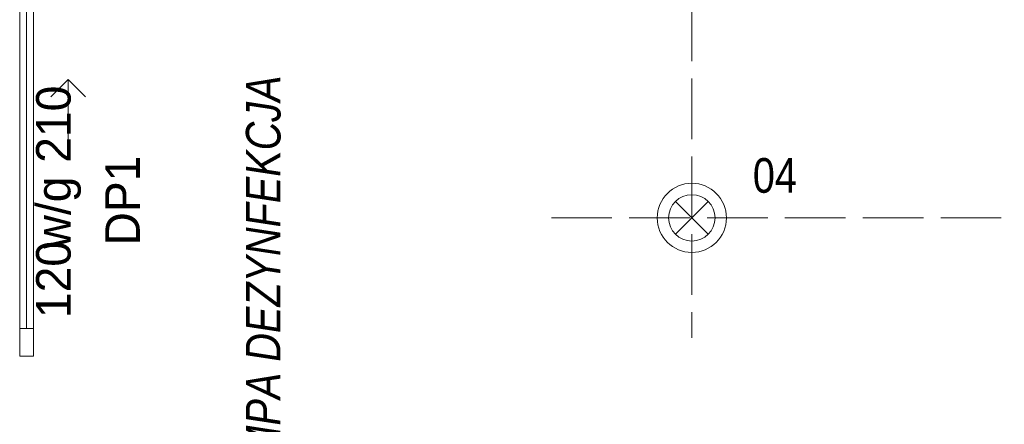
# Model space of a CAD drawing. Header units: millimetres. Extents: x 172139 to 266886, y 89525 to 138225.
# Tile 71 of 72: x 212321 to 215167, y 117925 to 119095. Entities that reach past the tile are written whole.
import ezdxf
from ezdxf.enums import TextEntityAlignment as Align

# ---------------------------------------------------------------- set-up
doc = ezdxf.new("R2010")
doc.units = ezdxf.units.MM
doc.header["$MEASUREMENT"] = 0
doc.linetypes.add('Krawędzie ukryte', pattern=[225, 175, -50])
for name, color, linetype in [('Drzwi ArchiCAD', 7, 'Continuous'), ('PRZEDBUOWA_PUNKTY_OŚW', 7, 'Continuous'), ('ROZBUDOWA_NOWE_DZIAŁOWE', 7, 'Continuous'), ('Znaczniki drzwi ArchiCADa', 7, 'Continuous')]:
    doc.layers.add(name, color=color, linetype=linetype)
for name, color, linetype, lineweight, true_color in [('Drzwi ArchiCAD_Nr_pióra__24', 7, 'Continuous', 15, 0x029e21), ('Drzwi ArchiCAD_Nr_pióra__4', 7, 'Continuous', 13, 0x029e21), ('PRZEDBUOWA_PUNKTY_OŚW_Nr_pióra__48', 7, 'Continuous', 15, 0xa80f02), ('PRZEDBUOWA_PUNKTY_OŚW_Nr_pióra__8', 7, 'Continuous', 100, 0xa80f02), ('Znaczniki drzwi ArchiCADa_Nr_pióra__24', 7, 'Continuous', 15, 0x029e21)]:
    doc.layers.add(name, color=color, linetype=linetype, lineweight=lineweight, true_color=true_color)
doc.styles.add('GENERATED_STYLE_1', font='txt')
doc.styles.add('GENERATED_STYLE_2', font='txt')
doc.styles.add('GENERATED_STYLE_3', font='txt')

# ---------------------------------------------------------------- blocks, each defined once
blk = doc.blocks.new('Przycisk z kontrolką 19')
at = {"layer": 'PRZEDBUOWA_PUNKTY_OŚW_Nr_pióra__48', "linetype": 'Continuous'}
for p, q in [((-47.4, -47.4), (47.4, 47.4)), ((47.4, -47.4), (-47.4, 47.4))]:
    blk.add_line(p, q, dxfattribs=at)
for radius in [100, 67]:
    blk.add_circle((0, 0), radius, dxfattribs=at)
blk = doc.blocks.new('Drzwi wejściowe_ przesuwne 19_2')
at = {"layer": 'Drzwi ArchiCAD_Nr_pióra__24', "linetype": 'Continuous'}
for p, q in [((-400, 70), (-320, 70)), ((-400, 30), (-400, 70)), ((-320, 50), (-320, 70)), ((-320, 70), (720, 70)), ((-320, 70), (-320, 30)), ((720, 70), (720, 50)), ((720, 30), (720, 70)), ((720, 70), (800, 70)), ((800, 70), (800, 30)), ((-320, 30), (-400, 30)), ((720, 50), (-320, 50)), ((-320, 30), (-320, 50)), ((-320, 50), (720, 50)), ((-320, 50), (720, 50)), ((720, 30), (-320, 30)), ((720, 50), (720, 30)), ((800, 30), (720, 30))]:
    blk.add_line(p, q, dxfattribs=at)
at = {"layer": 'Drzwi ArchiCAD_Nr_pióra__4', "linetype": 'Continuous'}
for p, q in [((400, 170), (350, 220)), ((200, 170), (400, 170)), ((400, 170), (350, 120))]:
    blk.add_line(p, q, dxfattribs=at)
blk = doc.blocks.new('Podstawowy znacznik okna-drzwi-świetlika')
at = {"layer": 'Znaczniki drzwi ArchiCADa_Nr_pióra__24', "style": 'GENERATED_STYLE_2'}
for tag, p in [('AC_WIDO_ID', (-112.5, 250)), ('AC_WIDO_A_SIZE', (-320.5, 48.3)), ('AC_WIDO_B_SIZE', (128.5, 48.3)), ('GS_Separator', (-128.5, 20.3))]:
    blk.add_attdef(tag, text='', height=100, dxfattribs=at).set_placement(p, align=Align.BOTTOM_LEFT)
blk = doc.blocks.new('Ściana_141', base_point=(212316.5, 115826.1))
at = {"layer": 'Drzwi ArchiCAD', "linetype": 'Continuous', "xscale": -1, "zscale": 1000, "rotation": 270}
blk.add_blockref('Drzwi wejściowe_ przesuwne 19_2', (212291.5, 118521.9), dxfattribs=at)
at = {"layer": 'Znaczniki drzwi ArchiCADa', "color": 104, "lineweight": 15, "true_color": 0x029e21}
ref = blk.add_blockref('Podstawowy znacznik okna-drzwi-świetlika', (212196.5, 118521.9), dxfattribs=dict(at, rotation=90))
ref.add_attrib('GS_Separator', ' w/g ', dxfattribs={"layer": 'Znaczniki drzwi ArchiCADa_Nr_pióra__24', "color": 104, "true_color": 0x029e21, "height": 100, "rotation": 90, "style": 'GENERATED_STYLE_2'}).set_placement((212498.8, 118396.1), align=Align.BOTTOM_LEFT)
ref.add_attrib('AC_WIDO_ID', 'DP1', dxfattribs={"layer": 'Znaczniki drzwi ArchiCADa_Nr_pióra__24', "color": 104, "true_color": 0x029e21, "height": 100, "rotation": 90, "style": 'GENERATED_STYLE_2'}).set_placement((212698.8, 118441.8), align=Align.BOTTOM_LEFT)
ref.add_attrib('AC_WIDO_A_SIZE', '120', dxfattribs={"layer": 'Znaczniki drzwi ArchiCADa_Nr_pióra__24', "color": 104, "true_color": 0x029e21, "height": 100, "rotation": 90, "style": 'GENERATED_STYLE_2'}).set_placement((212498.8, 118232.1), align=Align.BOTTOM_LEFT)
ref.add_attrib('AC_WIDO_B_SIZE', '210', dxfattribs={"layer": 'Znaczniki drzwi ArchiCADa_Nr_pióra__24', "color": 104, "true_color": 0x029e21, "height": 100, "rotation": 90, "style": 'GENERATED_STYLE_2'}).set_placement((212498.8, 118681), align=Align.BOTTOM_LEFT)

msp = doc.modelspace()

# ---------------------------------------------------------------- linework, layer by layer
at = {"layer": 'PRZEDBUOWA_PUNKTY_OŚW_Nr_pióra__48', "linetype": 'Krawędzie ukryte'}
for p, q in [((214263.7, 120274.5), (214263.7, 118174.9)), ((213857.9, 118521.9), (229201.6, 118521.9))]:
    msp.add_line(p, q, dxfattribs=at)

# ---------------------------------------------------------------- block references
at = {"layer": 'PRZEDBUOWA_PUNKTY_OŚW', "color": 104, "linetype": 'Continuous', "lineweight": 13, "true_color": 0x029e21, "xscale": -1, "zscale": 1000, "rotation": 270}
msp.add_blockref('Przycisk z kontrolką 19', (214263.7, 118521.9), dxfattribs=at)
at = {"layer": 'ROZBUDOWA_NOWE_DZIAŁOWE'}
msp.add_blockref('Ściana_141', (212316.5, 115826.1), dxfattribs=at)

# ---------------------------------------------------------------- texts
at = {"layer": 'PRZEDBUOWA_PUNKTY_OŚW_Nr_pióra__8', "linetype": 'Continuous', "insert": (212975.1, 117686.1), "char_height": 100, "attachment_point": 1, "rotation": 90, "style": 'GENERATED_STYLE_3'}
msp.add_mtext('\\A1;{\\fArial Narrow|b0|i1|c238|p34;LAMPA DEZYNFEKCJA}', dxfattribs=at)
at = {"layer": 'PRZEDBUOWA_PUNKTY_OŚW_Nr_pióra__8', "linetype": 'Continuous', "insert": (214440, 118694.6), "char_height": 100, "attachment_point": 1, "style": 'GENERATED_STYLE_1'}
msp.add_mtext('\\A1;{\\fArial Narrow|b0|i0|c238|p34;04}', dxfattribs=at)

doc.saveas('drawing.dxf')
